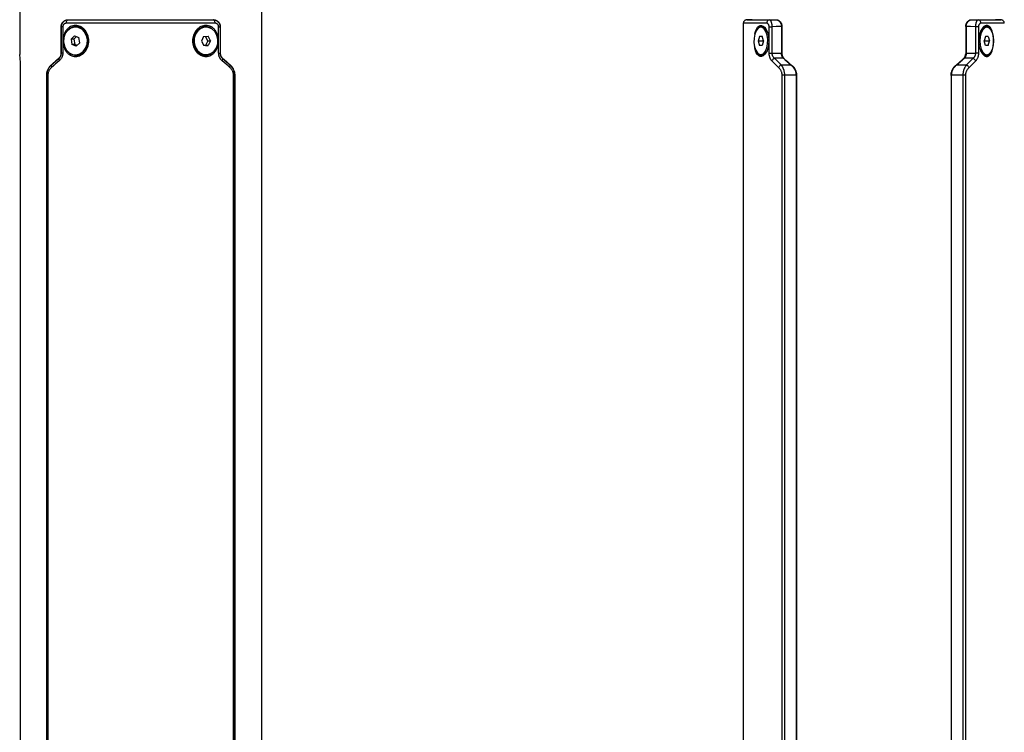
# Model space of a CAD drawing. Header units: millimetres. Extents: x 159 to 695, y 11 to 630.
# Tile 3 of 6: x 159 to 443, y 217 to 423. Entities that reach past the tile are written whole.
import ezdxf

# ---------------------------------------------------------------- set-up
doc = ezdxf.new("R2010")
doc.units = ezdxf.units.MM

msp = doc.modelspace()

# ---------------------------------------------------------------- linework, layer by layer
at = {"color": 7, "linetype": 'Continuous', "lineweight": 25}
for p, q in [((158.56, 434.87), (158.56, 413.27)), ((228.56, 86.87), (228.56, 434.87)), ((367.9, 422.39), (367.9, 99.34)), ((370.43, 423.37), (368.89, 423.34)), ((377.34, 423.37), (377.34, 423.37)), ((433.84, 423.37), (433.97, 423.37)), ((440.85, 423.37), (440.9, 423.37)), ((442.42, 423.34), (440.88, 423.37)), ((170.56, 421.4), (170.56, 413.69)), ((170.56, 413.69), (170.56, 421.37)), ((171.01, 421.35), (170.61, 421.35)), ((170.61, 413.67), (170.61, 421.35)), ((171.01, 421.35), (171.01, 413.67)), ((174.84, 421.22), (174.69, 421.22)), ((177.48, 419.8), (177.33, 419.8)), ((212.44, 421.22), (212.29, 421.22)), ((216.11, 413.67), (216.11, 421.35)), ((216.11, 421.35), (216.51, 421.35)), ((216.51, 421.35), (216.51, 413.67)), ((216.56, 421.4), (216.56, 413.69)), ((216.56, 421.37), (216.56, 413.69)), ((373.22, 421.22), (372.96, 421.22)), ((374.2, 420.7), (373.94, 420.7)), ((374.38, 420.49), (374.2, 420.7)), ((375.38, 413.67), (375.38, 421.35)), ((375.38, 421.35), (376.16, 421.35)), ((376.16, 421.35), (376.16, 413.67)), ((378.94, 421.4), (378.94, 413.69)), ((378.94, 421.37), (378.94, 413.53)), ((379.07, 421.37), (378.94, 421.37)), ((379.07, 421.37), (379.07, 413.46)), ((432.23, 421.37), (432.23, 413.46)), ((432.37, 421.37), (432.23, 421.37)), ((432.37, 421.4), (432.37, 413.69)), ((432.37, 413.53), (432.37, 421.37)), ((435.14, 413.67), (435.14, 421.35)), ((435.93, 421.35), (435.14, 421.35)), ((435.93, 421.35), (435.93, 413.67)), ((438.35, 421.22), (438.09, 421.22)), ((174.45, 418.73), (173.43, 417.74)), ((173.43, 417.74), (173.67, 416.23)), ((174.23, 417.74), (173.43, 417.74)), ((174.92, 415.7), (173.67, 416.23)), ((174.47, 416.23), (173.67, 416.23)), ((175.01, 418.5), (174.23, 417.74)), ((174.23, 417.74), (174.47, 416.23)), ((174.45, 418.73), (175.7, 418.21)), ((175.16, 415.94), (174.47, 416.23)), ((175.94, 416.7), (174.92, 415.7)), ((175.94, 416.7), (175.7, 418.21)), ((211.76, 418.54), (211.1, 417.2)), ((211.1, 417.2), (211.78, 415.88)), ((211.76, 418.54), (213.09, 418.56)), ((213.11, 415.89), (211.78, 415.88)), ((212.31, 415.89), (211.78, 415.89)), ((212.97, 417.23), (212.29, 418.55)), ((212.97, 417.23), (212.31, 415.89)), ((212.31, 415.89), (213.11, 415.89)), ((212.97, 417.23), (213.77, 417.23)), ((213.77, 417.23), (213.09, 418.56)), ((213.77, 417.23), (213.11, 415.89)), ((372.57, 418.54), (372.19, 417.2)), ((372.19, 417.2), (372.58, 415.88)), ((373.58, 417.2), (372.19, 417.2)), ((372.57, 418.54), (373.34, 418.56)), ((373.34, 418.54), (372.57, 418.54)), ((373.35, 415.89), (372.58, 415.88)), ((373.73, 417.23), (373.34, 418.56)), ((373.73, 417.23), (373.35, 415.89)), ((373.66, 417.49), (373.58, 417.2)), ((373.58, 417.2), (373.65, 416.95)), ((436.09, 417.22), (436.35, 417.22)), ((437.96, 418.55), (437.58, 417.22)), ((437.96, 415.89), (437.58, 417.22)), ((437.65, 417.49), (437.73, 417.22)), ((437.65, 416.95), (437.73, 417.22)), ((437.73, 417.22), (439.12, 417.22)), ((438.73, 418.55), (437.96, 418.55)), ((438.73, 418.55), (439.12, 417.22)), ((438.73, 415.89), (439.12, 417.22)), ((171.01, 413.67), (170.61, 413.67)), ((174.69, 413.22), (174.84, 413.22)), ((210.58, 413.73), (210.73, 413.73)), ((212.29, 413.22), (212.44, 413.22)), ((216.11, 413.67), (216.51, 413.67)), ((372.96, 413.22), (373.22, 413.22)), ((375.38, 413.67), (376.16, 413.67)), ((435.93, 413.67), (435.14, 413.67)), ((438.73, 415.89), (437.96, 415.89)), ((438.09, 413.22), (438.35, 413.22)), ((170.21, 412.59), (170.01, 412.34)), ((217.11, 412.34), (216.91, 412.58)), ((158.82, 161.11), (158.82, 409.02)), ((166.36, 407.34), (166.36, 114.4)), ((166.71, 407.31), (166.42, 407.31)), ((166.42, 114.42), (166.42, 407.31)), ((166.71, 407.31), (166.71, 114.42)), ((220.41, 114.42), (220.41, 407.31)), ((220.7, 407.31), (220.41, 407.31)), ((220.7, 407.31), (220.7, 114.42)), ((220.76, 407.34), (220.76, 114.4)), ((379.12, 114.42), (379.12, 407.31)), ((379.8, 407.31), (379.12, 407.31)), ((379.8, 407.31), (379.8, 114.42)), ((383.23, 407.34), (383.23, 114.4)), ((383.3, 407.21), (383.23, 407.21)), ((383.3, 407.21), (383.3, 114.52)), ((428.01, 407.21), (428.01, 114.52)), ((428.08, 407.21), (428.01, 407.21)), ((428.07, 407.34), (428.07, 114.4)), ((431.5, 114.42), (431.5, 407.31)), ((432.19, 407.31), (431.5, 407.31)), ((432.19, 407.31), (432.19, 114.42))]:
    msp.add_line(p, q, dxfattribs=at)
at = {"color": 8, "linetype": 'Continuous', "lineweight": 25}
for p, q in [((209.91, 414.37), (210.13, 414.04)), ((382.07, 409.97), (382.08, 409.97)), ((429.22, 409.97), (429.24, 409.97))]:
    msp.add_line(p, q, dxfattribs=at)
at = {"color": 7, "linetype": 'Continuous', "lineweight": 25, "flags": 128}
for points in [[(172.04, 422.34), (172.05, 422.53), (172.08, 422.71), (172.13, 422.89), (172.2, 423.04), (172.28, 423.16), (172.38, 423.25), (172.49, 423.31), (172.6, 423.34)], [(172.56, 423.37), (172.58, 423.35), (172.6, 423.34)], [(214.53, 423.34), (214.54, 423.35), (214.56, 423.37)], [(215.08, 422.34), (215.07, 422.53), (215.04, 422.71), (214.99, 422.89), (214.92, 423.04), (214.84, 423.16), (214.74, 423.25), (214.63, 423.31), (214.53, 423.34)], [(375.44, 423.34), (376.51, 423.35), (377.34, 423.37)], [(433.97, 423.37), (435.03, 423.35), (435.86, 423.34)], [(170.61, 421.35), (170.58, 421.38), (170.56, 421.4)], [(177.33, 419.8), (176.51, 420.62), (175.51, 421.1), (174.43, 421.21), (173.38, 420.92), (172.45, 420.27), (171.74, 419.33), (171.32, 418.17), (171.23, 416.93), (171.48, 415.71), (172.04, 414.64)], [(172.04, 414.64), (172.86, 413.82), (173.86, 413.33), (174.94, 413.23), (175.99, 413.52), (176.92, 414.16), (177.63, 415.11), (178.05, 416.27), (178.14, 417.51), (177.89, 418.73), (177.33, 419.8)], [(174.84, 413.22), (175.09, 413.23), (176.14, 413.52), (177.07, 414.16), (177.78, 415.11), (178.2, 416.27), (178.29, 417.51), (178.04, 418.73), (177.48, 419.8)], [(212.29, 421.22), (211.89, 421.19), (210.84, 420.86), (209.94, 420.16), (209.27, 419.18), (208.89, 418.01), (208.84, 416.76), (209.14, 415.56), (209.73, 414.51), (210.58, 413.73)], [(214.14, 420.7), (213.12, 421.14), (212.04, 421.19), (210.99, 420.86), (210.09, 420.16), (209.42, 419.18), (209.04, 418.01), (208.99, 416.76), (209.29, 415.56), (209.88, 414.51), (210.73, 413.73)], [(210.73, 413.73), (211.75, 413.3), (212.83, 413.25), (213.88, 413.58), (214.78, 414.27), (215.45, 415.25), (215.83, 416.43), (215.88, 417.68), (215.59, 418.88), (214.99, 419.93), (214.14, 420.7)], [(216.56, 421.4), (216.53, 421.37), (216.51, 421.35)], [(373.94, 420.7), (373.36, 421.14), (372.73, 421.19), (372.13, 420.86), (371.61, 420.16), (371.22, 419.18), (371, 418.01), (370.97, 416.76), (371.14, 415.56), (371.49, 414.51), (371.98, 413.73)], [(371.98, 413.73), (372.57, 413.3), (373.19, 413.25), (373.79, 413.58), (374.31, 414.27), (374.7, 415.25), (374.92, 416.43), (374.95, 417.68), (374.78, 418.88), (374.43, 419.93), (373.94, 420.7)], [(374.2, 420.7), (373.62, 421.14), (373.22, 421.22)], [(378.94, 421.4), (377.39, 421.37), (376.16, 421.35)], [(435.14, 421.35), (433.59, 421.38), (432.37, 421.4)], [(440.35, 417.22), (440.25, 418.46), (439.96, 419.57), (439.52, 420.46), (438.96, 421.02), (438.35, 421.22), (437.73, 421.02), (437.17, 420.46), (436.73, 419.57), (436.44, 418.46), (436.35, 417.22)], [(438.09, 421.22), (437.47, 421.02), (436.93, 420.49)], [(436.35, 417.22), (436.44, 415.98), (436.73, 414.87), (437.17, 413.98), (437.73, 413.42), (438.35, 413.22), (438.96, 413.42), (439.52, 413.98), (439.96, 414.87), (440.25, 415.98), (440.35, 417.22)], [(170.56, 413.69), (170.59, 413.68), (170.61, 413.67)], [(210.58, 413.73), (211.6, 413.3), (212.29, 413.22)], [(216.51, 413.67), (216.54, 413.68), (216.56, 413.69)], [(376.16, 413.67), (377.72, 413.68), (378.94, 413.69)], [(432.37, 413.69), (433.92, 413.68), (435.14, 413.67)], [(436.93, 413.95), (437.47, 413.42), (438.09, 413.22)], [(167.71, 410.3), (167.74, 410.29), (167.76, 410.28)], [(169.93, 412.19), (169.91, 412.2), (169.89, 412.21)], [(217.23, 412.21), (217.21, 412.2), (217.19, 412.19)], [(219.36, 410.28), (219.39, 410.29), (219.41, 410.3)], [(379.53, 412.21), (378.08, 412.2), (376.94, 412.19)], [(378.82, 410.28), (380.43, 410.29), (381.69, 410.3)], [(429.62, 410.3), (431.22, 410.29), (432.48, 410.28)], [(434.37, 412.19), (432.91, 412.2), (431.77, 412.21)], [(166.42, 407.31), (166.39, 407.33), (166.36, 407.34)], [(220.76, 407.34), (220.73, 407.33), (220.7, 407.31)], [(383.23, 407.34), (381.31, 407.33), (379.8, 407.31)], [(431.5, 407.31), (429.58, 407.33), (428.07, 407.34)]]:
    msp.add_lwpolyline(points, dxfattribs=at)
at = {"color": 8, "linetype": 'Continuous', "lineweight": 25, "flags": 128}
msp.add_lwpolyline([(371.23, 419.17), (371.41, 420.04), (371.97, 421.16), (372.34, 421.52), (372.74, 421.7), (373.17, 421.7), (373.61, 421.52), (374.04, 421.17), (374.43, 420.68), (375.04, 419.31), (375.32, 417.65), (375.23, 415.94), (374.78, 414.4), (374.04, 413.27), (373.62, 412.91), (373.18, 412.74), (372.76, 412.74), (372.35, 412.92), (371.98, 413.26), (371.66, 413.76), (371.66, 413.76)], dxfattribs=at)
at = {"color": 7, "linetype": 'Continuous', "lineweight": 25}
for centre, radius, start, end in [((375.57, 422.42), 0.929, 97.5352, 184.8458), ((435.74, 422.42), 0.929, 355.1542, 82.4648), ((174.78, 417.93), 3.29, 34.6524, 88.974), ((373.12, 414.64), 1.42, 274.2019, 327.1773), ((168.29, 409.9), 0.654, 144.3066, 213.4592), ((170.49, 411.85), 0.651, 148.5316, 218.2589), ((216.63, 411.85), 0.651, 321.7411, 31.4684), ((218.83, 409.9), 0.654, 326.5408, 35.6934), ((377.51, 410.84), 1.47, 112.9783, 155.4876), ((379.52, 408.9), 1.54, 116.7395, 155.6669), ((431.79, 408.9), 1.54, 24.3331, 63.2605), ((433.79, 410.84), 1.47, 24.5124, 67.0217)]:
    msp.add_arc(centre, radius, start, end, dxfattribs=at)
for centre, major_axis, ratio, start_param, end_param in [((193.56, 409.02), (34.58, 16.99), 0.402361, 2.193943, 2.198962), ((193.56, 409.02), (34.58, 16.99), 0.402361, 2.128571, 2.174991), ((405.65, 409.02), (34.74, -19.07), 0.313526, 4.047984, 4.149938), ((405.65, 409.02), (34.64, -19.01), 0.313526, 4.050564, 4.149815), ((405.65, 409.02), (34.64, 19.01), 0.313526, 5.274963, 5.374214), ((405.65, 409.02), (34.74, 19.07), 0.313526, 5.27484, 5.376794)]:
    msp.add_ellipse(centre, major_axis=major_axis, ratio=ratio, start_param=start_param, end_param=end_param, dxfattribs=at)
for points, knots in [([(170.56, 421.4), (170.56, 421.43), (170.56, 421.51), (170.57, 421.62), (170.59, 421.73), (170.62, 421.87), (170.67, 422.05), (170.78, 422.31), (170.96, 422.6), (171.22, 422.88), (171.53, 423.1), (171.82, 423.24), (172.09, 423.32), (172.32, 423.36), (172.48, 423.37), (172.56, 423.37)], [0, 0, 0, 0, 0.031062, 0.062187, 0.093545, 0.125303, 0.186908, 0.250563, 0.375418, 0.50046, 0.622964, 0.749868, 0.833052, 0.916183, 1, 1, 1, 1]), ([(170.61, 421.35), (170.61, 421.39), (170.61, 421.48), (170.63, 421.62), (170.65, 421.75), (170.68, 421.89), (170.73, 422.03), (170.78, 422.16), (170.85, 422.29), (170.92, 422.42), (171.01, 422.55), (171.11, 422.67), (171.26, 422.82), (171.5, 423.02), (171.84, 423.2), (172.17, 423.3), (172.43, 423.33), (172.55, 423.34), (172.6, 423.34)], [0, 0, 0, 0, 0.040777, 0.08267, 0.125656, 0.169698, 0.214744, 0.260728, 0.307573, 0.35519, 0.403481, 0.452341, 0.501661, 0.613543, 0.750995, 0.875372, 0.957183, 1, 1, 1, 1]), ([(172.04, 422.34), (172.01, 422.34), (171.95, 422.33), (171.86, 422.32), (171.77, 422.3), (171.65, 422.27), (171.51, 422.2), (171.35, 422.09), (171.21, 421.95), (171.11, 421.79), (171.05, 421.64), (171.02, 421.5), (171.01, 421.4), (171.01, 421.35)], [0, 0, 0, 0, 0.062941, 0.125307, 0.187405, 0.249548, 0.376379, 0.499131, 0.627339, 0.748911, 0.834723, 0.917468, 1, 1, 1, 1]), ([(173.59, 412.91), (173.36, 413), (172.91, 413.24), (172.32, 413.75), (171.83, 414.38), (171.45, 415.11), (171.19, 415.92), (171.07, 416.78), (171.06, 417.65), (171.19, 418.51), (171.45, 419.31), (171.83, 420.05), (172.31, 420.69), (172.9, 421.19), (173.57, 421.55), (174.3, 421.72), (175.06, 421.73), (175.8, 421.55), (176.51, 421.2), (177.15, 420.7), (177.69, 420.06), (178.12, 419.32), (178.41, 418.51), (178.55, 417.65), (178.56, 416.78), (178.41, 415.93), (178.12, 415.12), (177.69, 414.38), (177.16, 413.75), (176.52, 413.24), (175.82, 412.89), (175.07, 412.71), (174.31, 412.7), (173.82, 412.83), (173.59, 412.91)], [0, 0, 0, 0, 0.031064, 0.062693, 0.09397, 0.125122, 0.156098, 0.18757, 0.219, 0.249998, 0.281074, 0.312383, 0.343901, 0.374827, 0.405901, 0.43732, 0.468823, 0.499876, 0.530872, 0.562426, 0.593831, 0.625137, 0.656271, 0.687767, 0.719109, 0.750147, 0.781238, 0.812645, 0.844153, 0.874976, 0.90595, 0.937283, 0.968868, 1, 1, 1, 1]), ([(171.89, 423.25), (171.99, 423.28), (172.17, 423.34), (172.4, 423.37), (172.52, 423.37), (172.56, 423.37)], [0, 0, 0, 0, 0.474327, 0.810725, 1, 1, 1, 1]), ([(215.08, 422.34), (214.91, 422.34), (214.58, 422.34), (214.07, 422.34), (213.55, 422.34), (213.03, 422.34), (212.51, 422.34), (211.98, 422.34), (211.44, 422.34), (210.9, 422.34), (210.36, 422.34), (209.81, 422.34), (209.25, 422.34), (208.7, 422.34), (208.13, 422.34), (207.57, 422.34), (207, 422.34), (206.43, 422.34), (205.85, 422.34), (205.27, 422.34), (204.69, 422.34), (204.11, 422.34), (203.52, 422.34), (202.93, 422.34), (202.33, 422.34), (201.74, 422.34), (201.14, 422.34), (200.54, 422.34), (199.94, 422.34), (199.34, 422.34), (198.73, 422.34), (198.13, 422.34), (197.52, 422.34), (196.91, 422.34), (196.31, 422.34), (195.7, 422.34), (195.09, 422.34), (194.48, 422.34), (193.87, 422.34), (193.25, 422.34), (192.64, 422.34), (192.03, 422.34), (191.42, 422.34), (190.81, 422.34), (190.21, 422.34), (189.6, 422.34), (188.99, 422.34), (188.39, 422.34), (187.78, 422.34), (187.18, 422.34), (186.58, 422.34), (185.98, 422.34), (185.38, 422.34), (184.79, 422.34), (184.19, 422.34), (183.6, 422.34), (183.01, 422.34), (182.43, 422.34), (181.85, 422.34), (181.27, 422.34), (180.69, 422.34), (180.12, 422.34), (179.55, 422.34), (178.99, 422.34), (178.42, 422.34), (177.87, 422.34), (177.31, 422.34), (176.76, 422.34), (176.22, 422.34), (175.68, 422.34), (175.14, 422.34), (174.61, 422.34), (174.09, 422.34), (173.57, 422.34), (173.05, 422.34), (172.54, 422.34), (172.21, 422.34), (172.04, 422.34)], [0, 0, 0, 0, 0.013333, 0.026667, 0.04, 0.053333, 0.066667, 0.08, 0.093333, 0.106667, 0.12, 0.133333, 0.146667, 0.16, 0.173333, 0.186667, 0.2, 0.213333, 0.226667, 0.24, 0.253333, 0.266667, 0.28, 0.293333, 0.306667, 0.32, 0.333333, 0.346667, 0.36, 0.373333, 0.386667, 0.4, 0.413333, 0.426667, 0.44, 0.453333, 0.466667, 0.48, 0.493333, 0.506667, 0.52, 0.533333, 0.546667, 0.56, 0.573333, 0.586667, 0.6, 0.613333, 0.626667, 0.64, 0.653333, 0.666667, 0.68, 0.693333, 0.706667, 0.72, 0.733333, 0.746667, 0.76, 0.773333, 0.786667, 0.8, 0.813333, 0.826667, 0.84, 0.853333, 0.866667, 0.88, 0.893333, 0.906667, 0.92, 0.933333, 0.946667, 0.96, 0.973333, 0.986667, 1, 1, 1, 1]), ([(172.56, 423.37), (175.57, 423.37), (178.94, 423.37), (186.06, 423.37), (189.81, 423.37), (197.31, 423.37), (201.06, 423.37), (208.18, 423.37), (211.55, 423.37), (214.56, 423.37)], [0, 0, 0, 0, 0.25, 0.25, 0.5, 0.5, 0.75, 0.75, 1, 1, 1, 1]), ([(172.6, 423.34), (172.76, 423.34), (173.1, 423.34), (173.62, 423.34), (174.15, 423.34), (174.69, 423.34), (175.24, 423.34), (175.8, 423.34), (176.38, 423.34), (176.97, 423.34), (177.57, 423.34), (178.18, 423.34), (178.81, 423.34), (179.45, 423.34), (180.1, 423.34), (180.76, 423.34), (181.43, 423.34), (182.11, 423.34), (182.81, 423.34), (183.51, 423.34), (184.23, 423.34), (184.96, 423.34), (185.69, 423.34), (186.44, 423.34), (187.2, 423.34), (187.97, 423.34), (188.75, 423.34), (189.53, 423.34), (190.33, 423.34), (191.13, 423.34), (191.95, 423.34), (192.77, 423.34), (193.84, 423.34), (195.17, 423.34), (196.74, 423.34), (198.27, 423.34), (199.77, 423.34), (201.23, 423.34), (202.65, 423.34), (204.03, 423.34), (205.38, 423.34), (206.68, 423.34), (207.93, 423.34), (209.14, 423.34), (210.31, 423.34), (211.43, 423.34), (212.5, 423.34), (213.54, 423.34), (214.2, 423.34), (214.53, 423.34)], [0, 0, 0, 0, 0.0136885, 0.0275453, 0.04157, 0.0557623, 0.0701219, 0.0846484, 0.0993413, 0.1142003, 0.129225, 0.144415, 0.1597698, 0.175289, 0.1909724, 0.2068195, 0.22283, 0.2390029, 0.2553375, 0.2718334, 0.28849, 0.3053068, 0.3222832, 0.3394185, 0.3567122, 0.3741633, 0.3917713, 0.4095354, 0.4274548, 0.4455289, 0.463757, 0.4821384, 0.5006727, 0.5363602, 0.571472, 0.6060033, 0.639949, 0.6733039, 0.7060628, 0.7382211, 0.7697751, 0.8007206, 0.8310524, 0.8607678, 0.8898641, 0.9183383, 0.9461874, 0.9734088, 1, 1, 1, 1]), ([(209.98, 413.76), (209.79, 413.95), (209.43, 414.38), (209.01, 415.12), (208.71, 415.93), (208.56, 416.78), (208.56, 417.65), (208.72, 418.51), (209, 419.32), (209.42, 420.05), (209.96, 420.69), (210.6, 421.19), (211.3, 421.55), (212.05, 421.73), (212.8, 421.73), (213.53, 421.55), (214.21, 421.2), (214.8, 420.7), (215.29, 420.07), (215.67, 419.33), (215.93, 418.51), (216.06, 417.66), (216.06, 416.79), (215.93, 415.93), (215.67, 415.12), (215.3, 414.38), (214.81, 413.75), (214.21, 413.25), (213.54, 412.89), (212.82, 412.71), (212.07, 412.7), (211.32, 412.89), (210.61, 413.24), (210.18, 413.57), (209.98, 413.76)], [0, 0, 0, 0, 0.031129, 0.062684, 0.093972, 0.125104, 0.156158, 0.187596, 0.21903, 0.249932, 0.280977, 0.312317, 0.343861, 0.374695, 0.405596, 0.43713, 0.468623, 0.499813, 0.53086, 0.562342, 0.593753, 0.625017, 0.65622, 0.687586, 0.718963, 0.75003, 0.781225, 0.812624, 0.844074, 0.874892, 0.905764, 0.937206, 0.968719, 1, 1, 1, 1]), ([(214.53, 423.34), (214.57, 423.34), (214.69, 423.33), (214.95, 423.3), (215.28, 423.2), (215.62, 423.02), (215.9, 422.8), (216.1, 422.57), (216.25, 422.34), (216.37, 422.1), (216.45, 421.85), (216.5, 421.6), (216.51, 421.43), (216.51, 421.35)], [0, 0, 0, 0, 0.042481, 0.12454, 0.249819, 0.387546, 0.499461, 0.589352, 0.677386, 0.762934, 0.845461, 0.924567, 1, 1, 1, 1]), ([(214.56, 423.37), (214.61, 423.37), (214.7, 423.37), (214.84, 423.35), (214.98, 423.33), (215.12, 423.29), (215.33, 423.22), (215.59, 423.1), (215.89, 422.88), (216.16, 422.6), (216.34, 422.31), (216.45, 422.05), (216.51, 421.84), (216.55, 421.62), (216.56, 421.47), (216.56, 421.4)], [0, 0, 0, 0, 0.050269, 0.100222, 0.150017, 0.199811, 0.249762, 0.376158, 0.498768, 0.623085, 0.748437, 0.811741, 0.873986, 0.937179, 1, 1, 1, 1]), ([(216.11, 421.35), (216.11, 421.38), (216.11, 421.44), (216.09, 421.52), (216.08, 421.61), (216.05, 421.69), (216, 421.81), (215.91, 421.95), (215.77, 422.09), (215.61, 422.2), (215.44, 422.28), (215.26, 422.33), (215.14, 422.33), (215.08, 422.34)], [0, 0, 0, 0, 0.049489, 0.098627, 0.148038, 0.198333, 0.250094, 0.37184, 0.500124, 0.622877, 0.749972, 0.8744, 1, 1, 1, 1]), ([(368.89, 423.34), (368.76, 423.33), (368.57, 423.3), (368.34, 423.18), (368.19, 423.05), (368.06, 422.89), (367.94, 422.66), (367.92, 422.47), (367.9, 422.34)], [0, 0, 0, 0, 0.239697, 0.368515, 0.5, 0.631485, 0.760303, 1, 1, 1, 1]), ([(370.4, 423.37), (370.4, 423.37), (371.01, 423.37), (373.36, 423.37), (375.11, 423.37), (377.34, 423.37)], [0, 0, 0, 0, 0.5, 0.5, 1, 1, 1, 1]), ([(375.38, 421.35), (375.38, 421.38), (375.38, 421.44), (375.37, 421.52), (375.35, 421.61), (375.33, 421.69), (375.29, 421.81), (375.23, 421.95), (375.13, 422.09), (375.01, 422.2), (374.89, 422.28), (374.77, 422.33), (374.68, 422.33), (374.64, 422.34)], [0, 0, 0, 0, 0.049489, 0.098627, 0.148038, 0.198333, 0.250094, 0.37184, 0.500124, 0.622877, 0.749972, 0.8744, 1, 1, 1, 1]), ([(375.44, 423.34), (375.46, 423.34), (375.5, 423.33), (375.59, 423.3), (375.71, 423.2), (375.83, 423.02), (375.93, 422.8), (376, 422.57), (376.06, 422.34), (376.1, 422.1), (376.14, 421.85), (376.16, 421.6), (376.16, 421.43), (376.16, 421.35)], [0, 0, 0, 0, 0.042481, 0.12454, 0.249819, 0.387546, 0.499461, 0.589352, 0.677386, 0.762934, 0.845461, 0.924567, 1, 1, 1, 1]), ([(377.34, 423.37), (377.37, 423.37), (377.46, 423.37), (377.6, 423.34), (377.75, 423.3), (377.93, 423.22), (378.15, 423.09), (378.4, 422.86), (378.61, 422.58), (378.76, 422.28), (378.85, 422.02), (378.9, 421.81), (378.93, 421.59), (378.94, 421.44), (378.94, 421.37)], [0, 0, 0, 0, 0.0447514, 0.1247643, 0.1947751, 0.2497017, 0.3856455, 0.4987811, 0.6311413, 0.7485027, 0.8142169, 0.8777249, 0.9394862, 1, 1, 1, 1]), ([(377.34, 423.37), (377.38, 423.37), (377.45, 423.37), (377.55, 423.35), (377.66, 423.33), (377.77, 423.29), (377.93, 423.22), (378.14, 423.1), (378.38, 422.88), (378.6, 422.6), (378.75, 422.31), (378.85, 422.05), (378.9, 421.84), (378.93, 421.62), (378.94, 421.47), (378.94, 421.4)], [0, 0, 0, 0, 0.050269, 0.100222, 0.150017, 0.199811, 0.249762, 0.376158, 0.498768, 0.623085, 0.748437, 0.811741, 0.873986, 0.937179, 1, 1, 1, 1]), ([(377.47, 423.37), (377.5, 423.37), (377.57, 423.37), (377.68, 423.35), (377.79, 423.33), (377.9, 423.29), (378.06, 423.22), (378.27, 423.09), (378.51, 422.87), (378.73, 422.59), (378.89, 422.29), (378.98, 422.03), (379.03, 421.82), (379.07, 421.6), (379.07, 421.44), (379.07, 421.37)], [0, 0, 0, 0, 0.050173, 0.100068, 0.149849, 0.199682, 0.249731, 0.376, 0.498808, 0.623233, 0.748509, 0.811803, 0.874029, 0.937229, 1, 1, 1, 1]), ([(432.23, 421.37), (432.23, 421.41), (432.24, 421.48), (432.24, 421.59), (432.26, 421.7), (432.28, 421.85), (432.33, 422.02), (432.42, 422.28), (432.57, 422.58), (432.79, 422.87), (433.04, 423.09), (433.27, 423.23), (433.48, 423.32), (433.66, 423.36), (433.78, 423.37), (433.84, 423.37)], [0, 0, 0, 0, 0.0310284, 0.0621419, 0.093508, 0.1252901, 0.1869056, 0.2505321, 0.3719583, 0.5004635, 0.6231052, 0.749866, 0.83318, 0.9163002, 1, 1, 1, 1]), ([(432.37, 421.37), (432.37, 421.41), (432.37, 421.49), (432.38, 421.62), (432.39, 421.74), (432.42, 421.86), (432.45, 421.98), (432.48, 422.1), (432.56, 422.3), (432.7, 422.58), (432.91, 422.86), (433.16, 423.09), (433.37, 423.22), (433.56, 423.3), (433.7, 423.34), (433.84, 423.37), (433.93, 423.37), (433.97, 423.37)], [0, 0, 0, 0, 0.034286, 0.068922, 0.104003, 0.139622, 0.175868, 0.212823, 0.250569, 0.367887, 0.500468, 0.613742, 0.749847, 0.804615, 0.874783, 0.954914, 1, 1, 1, 1]), ([(432.37, 421.4), (432.37, 421.43), (432.37, 421.51), (432.38, 421.62), (432.39, 421.73), (432.41, 421.87), (432.46, 422.05), (432.55, 422.31), (432.7, 422.6), (432.92, 422.88), (433.17, 423.1), (433.4, 423.24), (433.61, 423.32), (433.79, 423.36), (433.91, 423.37), (433.97, 423.37)], [0, 0, 0, 0, 0.031062, 0.062187, 0.093545, 0.125303, 0.186908, 0.250563, 0.375418, 0.50046, 0.622964, 0.749868, 0.833052, 0.916183, 1, 1, 1, 1]), ([(433.97, 423.37), (436.2, 423.37), (437.95, 423.37), (440.3, 423.37), (440.9, 423.37), (440.9, 423.37)], [0, 0, 0, 0, 0.5, 0.5, 1, 1, 1, 1]), ([(435.14, 421.35), (435.15, 421.39), (435.15, 421.48), (435.15, 421.62), (435.16, 421.75), (435.18, 421.89), (435.2, 422.03), (435.22, 422.16), (435.24, 422.29), (435.27, 422.42), (435.3, 422.55), (435.34, 422.67), (435.39, 422.82), (435.48, 423.02), (435.6, 423.2), (435.72, 423.3), (435.8, 423.33), (435.85, 423.34), (435.86, 423.34)], [0, 0, 0, 0, 0.0407773, 0.0826703, 0.1256564, 0.1696981, 0.2147437, 0.2607278, 0.3075727, 0.3551897, 0.4034807, 0.4523409, 0.501661, 0.613543, 0.7509952, 0.8753721, 0.957183, 1, 1, 1, 1]), ([(436.67, 422.34), (436.65, 422.34), (436.6, 422.33), (436.54, 422.32), (436.48, 422.3), (436.39, 422.27), (436.29, 422.2), (436.18, 422.09), (436.08, 421.95), (436.01, 421.79), (435.96, 421.64), (435.93, 421.5), (435.93, 421.4), (435.93, 421.35)], [0, 0, 0, 0, 0.062941, 0.125307, 0.187405, 0.249548, 0.376379, 0.499131, 0.627339, 0.748911, 0.834723, 0.917468, 1, 1, 1, 1]), ([(437.69, 412.91), (437.55, 413), (437.26, 413.24), (436.86, 413.75), (436.52, 414.38), (436.25, 415.11), (436.06, 415.92), (435.97, 416.78), (435.97, 417.65), (436.06, 418.51), (436.25, 419.31), (436.52, 420.05), (436.86, 420.69), (437.25, 421.19), (437.68, 421.55), (438.12, 421.72), (438.56, 421.73), (438.97, 421.55), (439.34, 421.2), (439.65, 420.7), (439.91, 420.06), (440.1, 419.32), (440.23, 418.51), (440.29, 417.65), (440.29, 416.78), (440.23, 415.93), (440.1, 415.12), (439.91, 414.38), (439.65, 413.75), (439.34, 413.24), (438.98, 412.89), (438.57, 412.71), (438.13, 412.7), (437.83, 412.83), (437.69, 412.91)], [0, 0, 0, 0, 0.0310639, 0.0626931, 0.0939699, 0.1251224, 0.1560977, 0.1875702, 0.2190004, 0.2499983, 0.2810739, 0.3123825, 0.3439013, 0.3748266, 0.4059011, 0.4373204, 0.4688231, 0.4998765, 0.5308718, 0.5624255, 0.5938307, 0.6251372, 0.656271, 0.6877673, 0.7191091, 0.7501466, 0.7812377, 0.8126451, 0.8441525, 0.8749764, 0.9059495, 0.9372831, 0.968868, 1, 1, 1, 1]), ([(443.4, 422.34), (443.39, 422.47), (443.37, 422.66), (443.25, 422.89), (443.12, 423.05), (442.96, 423.18), (442.74, 423.3), (442.55, 423.33), (442.42, 423.34)], [0, 0, 0, 0, 0.239697, 0.368515, 0.5, 0.631485, 0.760303, 1, 1, 1, 1]), ([(374.62, 420.03), (374.56, 420.17), (374.48, 420.36), (374.37, 420.48), (374.33, 420.52)], [0, 0, 0, 0, 0.696828, 1, 1, 1, 1]), ([(436.96, 420.5), (436.92, 420.46), (436.78, 420.28), (436.67, 420.03), (436.58, 419.84)], [0, 0, 0, 0, 0.224002, 1, 1, 1, 1]), ([(158.82, 409.02), (158.81, 409.57), (158.8, 410.69), (158.69, 412.11), (158.59, 413), (158.55, 413.38), (158.56, 413.27), (158.56, 413.27)], [0, 0, 0, 0, 0.249821, 0.499791, 0.749793, 0.999761, 1, 1, 1, 1]), ([(169.89, 412.21), (169.92, 412.24), (169.98, 412.3), (170.07, 412.39), (170.17, 412.51), (170.27, 412.65), (170.37, 412.84), (170.45, 413.04), (170.51, 413.25), (170.55, 413.47), (170.56, 413.62), (170.56, 413.69)], [0, 0, 0, 0, 0.084836, 0.168082, 0.250084, 0.376774, 0.499794, 0.62674, 0.749787, 0.875656, 1, 1, 1, 1]), ([(169.93, 412.19), (169.97, 412.22), (170.03, 412.28), (170.12, 412.37), (170.2, 412.47), (170.28, 412.58), (170.34, 412.68), (170.42, 412.82), (170.49, 413), (170.56, 413.22), (170.6, 413.44), (170.61, 413.6), (170.61, 413.67)], [0, 0, 0, 0, 0.093194, 0.182394, 0.267601, 0.348833, 0.426131, 0.49956, 0.632319, 0.75929, 0.881461, 1, 1, 1, 1]), ([(171.01, 413.67), (171.01, 413.62), (171.01, 413.52), (171, 413.38), (170.98, 413.23), (170.95, 413.09), (170.92, 412.95), (170.88, 412.8), (170.83, 412.67), (170.78, 412.53), (170.69, 412.35), (170.57, 412.13), (170.4, 411.88), (170.2, 411.65), (170.05, 411.52), (169.98, 411.45)], [0, 0, 0, 0, 0.055216, 0.110032, 0.164666, 0.219339, 0.27427, 0.329676, 0.385769, 0.442752, 0.50082, 0.621169, 0.743494, 0.869307, 1, 1, 1, 1]), ([(217.14, 411.45), (217.1, 411.49), (217.01, 411.56), (216.89, 411.69), (216.78, 411.82), (216.67, 411.95), (216.57, 412.09), (216.49, 412.24), (216.39, 412.42), (216.3, 412.64), (216.21, 412.89), (216.15, 413.14), (216.12, 413.41), (216.11, 413.58), (216.11, 413.67)], [0, 0, 0, 0, 0.075466, 0.149173, 0.221365, 0.292301, 0.362256, 0.431514, 0.500368, 0.603763, 0.704203, 0.802881, 0.901054, 1, 1, 1, 1]), ([(216.51, 413.67), (216.51, 413.63), (216.51, 413.56), (216.52, 413.45), (216.54, 413.33), (216.56, 413.22), (216.59, 413.11), (216.63, 413), (216.67, 412.9), (216.74, 412.75), (216.84, 412.57), (217, 412.36), (217.12, 412.25), (217.19, 412.19)], [0, 0, 0, 0, 0.058924, 0.118582, 0.179139, 0.240744, 0.303538, 0.367648, 0.433192, 0.500281, 0.651128, 0.81762, 1, 1, 1, 1]), ([(216.56, 413.69), (216.56, 413.66), (216.56, 413.58), (216.57, 413.47), (216.59, 413.36), (216.62, 413.21), (216.67, 413.04), (216.75, 412.84), (216.85, 412.65), (216.97, 412.49), (217.09, 412.34), (217.19, 412.25), (217.23, 412.21)], [0, 0, 0, 0, 0.062089, 0.124257, 0.186852, 0.250217, 0.373329, 0.500345, 0.623308, 0.750074, 0.873451, 1, 1, 1, 1]), ([(376.18, 411.45), (376.14, 411.49), (376.07, 411.56), (375.98, 411.69), (375.89, 411.82), (375.81, 411.95), (375.73, 412.09), (375.66, 412.24), (375.59, 412.42), (375.52, 412.64), (375.46, 412.89), (375.41, 413.14), (375.38, 413.41), (375.38, 413.58), (375.38, 413.67)], [0, 0, 0, 0, 0.075466, 0.149173, 0.221365, 0.292301, 0.362256, 0.431514, 0.500368, 0.603763, 0.704203, 0.802881, 0.901054, 1, 1, 1, 1]), ([(376.16, 413.67), (376.16, 413.63), (376.16, 413.56), (376.18, 413.45), (376.19, 413.33), (376.22, 413.22), (376.25, 413.11), (376.29, 413), (376.34, 412.9), (376.42, 412.75), (376.54, 412.57), (376.72, 412.36), (376.86, 412.25), (376.94, 412.19)], [0, 0, 0, 0, 0.058924, 0.118582, 0.179139, 0.240744, 0.303538, 0.367648, 0.433192, 0.500281, 0.651128, 0.81762, 1, 1, 1, 1]), ([(378.94, 413.69), (378.94, 413.66), (378.94, 413.58), (378.95, 413.47), (378.96, 413.36), (378.99, 413.21), (379.03, 413.04), (379.11, 412.84), (379.19, 412.65), (379.3, 412.49), (379.41, 412.34), (379.49, 412.25), (379.53, 412.21)], [0, 0, 0, 0, 0.062089, 0.124257, 0.186852, 0.250217, 0.373329, 0.500345, 0.623308, 0.750074, 0.873451, 1, 1, 1, 1]), ([(379.53, 412.2), (379.5, 412.23), (379.45, 412.28), (379.38, 412.36), (379.29, 412.46), (379.21, 412.6), (379.12, 412.76), (379.05, 412.93), (379, 413.1), (378.96, 413.26), (378.94, 413.39), (378.94, 413.48), (378.94, 413.53)], [0, 0, 0, 0, 0.083629, 0.166719, 0.249596, 0.375859, 0.499008, 0.627198, 0.7495, 0.83687, 0.919955, 1, 1, 1, 1]), ([(379.07, 413.46), (379.07, 413.43), (379.07, 413.36), (379.09, 413.26), (379.1, 413.16), (379.13, 413.03), (379.18, 412.87), (379.25, 412.69), (379.34, 412.53), (379.44, 412.38), (379.55, 412.25), (379.62, 412.17), (379.66, 412.14)], [0, 0, 0, 0, 0.059797, 0.121147, 0.184602, 0.250665, 0.37281, 0.500983, 0.624092, 0.750401, 0.874746, 1, 1, 1, 1]), ([(431.64, 412.14), (431.67, 412.16), (431.72, 412.21), (431.8, 412.29), (431.88, 412.4), (431.97, 412.53), (432.05, 412.69), (432.13, 412.87), (432.18, 413.04), (432.21, 413.19), (432.23, 413.33), (432.23, 413.42), (432.23, 413.46)], [0, 0, 0, 0, 0.08364, 0.166729, 0.249591, 0.375859, 0.498995, 0.627211, 0.7495, 0.836897, 0.91998, 1, 1, 1, 1]), ([(431.77, 412.21), (431.8, 412.24), (431.86, 412.3), (431.94, 412.39), (432.02, 412.51), (432.11, 412.65), (432.2, 412.84), (432.27, 413.04), (432.33, 413.25), (432.36, 413.47), (432.36, 413.62), (432.37, 413.69)], [0, 0, 0, 0, 0.0848364, 0.1680825, 0.2500841, 0.3767738, 0.4997941, 0.6267398, 0.7497868, 0.8756556, 1, 1, 1, 1]), ([(432.37, 413.53), (432.37, 413.49), (432.36, 413.43), (432.35, 413.33), (432.34, 413.22), (432.31, 413.09), (432.26, 412.93), (432.19, 412.76), (432.1, 412.6), (432, 412.45), (431.9, 412.31), (431.82, 412.24), (431.78, 412.2)], [0, 0, 0, 0, 0.0598182, 0.1211764, 0.1846257, 0.250665, 0.372827, 0.5009782, 0.6240989, 0.7503989, 0.8747608, 1, 1, 1, 1]), ([(434.37, 412.19), (434.41, 412.22), (434.48, 412.28), (434.59, 412.37), (434.68, 412.47), (434.77, 412.58), (434.85, 412.68), (434.93, 412.82), (435.02, 413), (435.09, 413.22), (435.14, 413.44), (435.14, 413.6), (435.14, 413.67)], [0, 0, 0, 0, 0.093194, 0.182394, 0.267601, 0.348833, 0.426131, 0.49956, 0.632319, 0.75929, 0.881461, 1, 1, 1, 1]), ([(435.93, 413.67), (435.93, 413.62), (435.93, 413.52), (435.92, 413.38), (435.91, 413.23), (435.89, 413.09), (435.86, 412.95), (435.83, 412.8), (435.79, 412.67), (435.75, 412.53), (435.69, 412.35), (435.6, 412.13), (435.46, 411.88), (435.31, 411.65), (435.19, 411.52), (435.13, 411.45)], [0, 0, 0, 0, 0.055216, 0.110032, 0.164666, 0.219339, 0.27427, 0.329676, 0.385769, 0.442752, 0.50082, 0.621169, 0.743494, 0.869307, 1, 1, 1, 1]), ([(436.8, 414.22), (436.82, 414.16), (436.87, 414.03), (436.94, 413.95), (436.98, 413.91)], [0, 0, 0, 0, 0.481559, 1, 1, 1, 1]), ([(166.36, 407.34), (166.36, 407.39), (166.36, 407.49), (166.37, 407.65), (166.39, 407.8), (166.41, 407.95), (166.44, 408.11), (166.49, 408.35), (166.59, 408.69), (166.76, 409.07), (166.95, 409.42), (167.17, 409.74), (167.43, 410.04), (167.61, 410.21), (167.71, 410.3)], [0, 0, 0, 0, 0.0408144, 0.0817494, 0.1229636, 0.1646125, 0.2068468, 0.249811, 0.3726383, 0.5003397, 0.6178137, 0.7394633, 0.8665029, 1, 1, 1, 1]), ([(166.42, 407.31), (166.42, 407.37), (166.42, 407.48), (166.43, 407.64), (166.45, 407.81), (166.48, 407.98), (166.51, 408.15), (166.55, 408.32), (166.6, 408.49), (166.65, 408.65), (166.72, 408.82), (166.81, 409.02), (166.93, 409.26), (167.09, 409.52), (167.28, 409.79), (167.51, 410.04), (167.67, 410.2), (167.76, 410.28)], [0, 0, 0, 0, 0.046531, 0.093733, 0.141629, 0.190238, 0.239573, 0.289643, 0.340455, 0.39201, 0.444305, 0.497337, 0.586531, 0.681597, 0.782371, 0.888609, 1, 1, 1, 1]), ([(219.36, 410.28), (219.41, 410.23), (219.5, 410.15), (219.64, 410.01), (219.76, 409.87), (219.88, 409.72), (219.99, 409.58), (220.09, 409.43), (220.18, 409.28), (220.26, 409.13), (220.36, 408.93), (220.47, 408.66), (220.57, 408.32), (220.65, 407.98), (220.69, 407.65), (220.7, 407.42), (220.7, 407.31)], [0, 0, 0, 0, 0.062503, 0.123467, 0.182831, 0.240541, 0.296548, 0.35081, 0.403293, 0.453969, 0.502821, 0.608109, 0.710439, 0.809813, 0.90629, 1, 1, 1, 1]), ([(219.41, 410.3), (219.46, 410.26), (219.56, 410.17), (219.69, 410.03), (219.82, 409.88), (219.95, 409.73), (220.06, 409.58), (220.16, 409.42), (220.26, 409.25), (220.39, 409.01), (220.53, 408.69), (220.64, 408.31), (220.71, 407.96), (220.75, 407.65), (220.76, 407.44), (220.76, 407.34)], [0, 0, 0, 0, 0.067528, 0.133329, 0.197523, 0.260238, 0.321612, 0.38179, 0.440929, 0.499193, 0.626535, 0.749631, 0.835226, 0.918271, 1, 1, 1, 1]), ([(378.82, 410.28), (378.86, 410.23), (378.92, 410.15), (379.02, 410.01), (379.11, 409.87), (379.19, 409.72), (379.27, 409.58), (379.34, 409.43), (379.41, 409.28), (379.47, 409.13), (379.54, 408.93), (379.62, 408.66), (379.7, 408.32), (379.76, 407.98), (379.8, 407.65), (379.8, 407.42), (379.8, 407.31)], [0, 0, 0, 0, 0.062503, 0.123467, 0.182831, 0.240541, 0.296548, 0.35081, 0.403293, 0.453969, 0.502821, 0.608109, 0.710439, 0.809813, 0.90629, 1, 1, 1, 1]), ([(431.5, 407.31), (431.5, 407.37), (431.5, 407.48), (431.51, 407.64), (431.53, 407.81), (431.55, 407.98), (431.57, 408.15), (431.6, 408.32), (431.64, 408.49), (431.68, 408.65), (431.73, 408.82), (431.8, 409.02), (431.89, 409.26), (432.01, 409.52), (432.15, 409.79), (432.31, 410.04), (432.42, 410.2), (432.48, 410.28)], [0, 0, 0, 0, 0.046531, 0.093733, 0.141629, 0.190238, 0.239573, 0.289643, 0.340455, 0.39201, 0.444305, 0.497337, 0.586531, 0.681597, 0.782371, 0.888609, 1, 1, 1, 1]), ([(167.74, 409.53), (167.71, 409.5), (167.64, 409.44), (167.53, 409.34), (167.44, 409.23), (167.31, 409.08), (167.17, 408.88), (167.01, 408.61), (166.88, 408.31), (166.79, 408.03), (166.74, 407.77), (166.71, 407.54), (166.71, 407.39), (166.71, 407.31)], [0, 0, 0, 0, 0.063915, 0.126731, 0.188566, 0.249546, 0.376807, 0.498647, 0.626484, 0.749176, 0.833839, 0.917099, 1, 1, 1, 1]), ([(220.41, 407.31), (220.41, 407.36), (220.41, 407.45), (220.4, 407.59), (220.38, 407.72), (220.36, 407.86), (220.32, 408.06), (220.24, 408.31), (220.11, 408.61), (219.96, 408.88), (219.78, 409.12), (219.59, 409.34), (219.45, 409.47), (219.38, 409.53)], [0, 0, 0, 0, 0.049492, 0.099057, 0.148922, 0.199311, 0.250439, 0.372925, 0.501045, 0.623029, 0.750381, 0.873207, 1, 1, 1, 1]), ([(379.12, 407.31), (379.12, 407.36), (379.12, 407.45), (379.11, 407.59), (379.09, 407.72), (379.07, 407.86), (379.02, 408.06), (378.95, 408.31), (378.82, 408.61), (378.67, 408.88), (378.5, 409.12), (378.31, 409.34), (378.18, 409.47), (378.11, 409.53)], [0, 0, 0, 0, 0.049492, 0.099057, 0.148922, 0.199311, 0.250439, 0.372925, 0.501045, 0.623029, 0.750381, 0.873207, 1, 1, 1, 1]), ([(381.88, 410.08), (382.19, 409.78), (382.69, 409.29), (383.15, 408.28), (383.2, 407.65), (383.23, 407.34)], [0, 0, 0, 0, 0.448337, 0.724521, 1, 1, 1, 1]), ([(383.23, 407.21), (383.23, 407.27), (383.23, 407.38), (383.22, 407.54), (383.2, 407.71), (383.18, 407.87), (383.14, 408.11), (383.06, 408.42), (382.92, 408.8), (382.75, 409.14), (382.57, 409.43), (382.4, 409.65), (382.24, 409.82), (382.13, 409.92), (382.07, 409.97)], [0, 0, 0, 0, 0.04996, 0.099836, 0.149757, 0.199851, 0.250246, 0.374825, 0.500047, 0.62524, 0.74983, 0.83362, 0.916811, 1, 1, 1, 1]), ([(382.13, 409.97), (382.17, 409.94), (382.24, 409.88), (382.34, 409.79), (382.43, 409.68), (382.52, 409.57), (382.66, 409.4), (382.82, 409.14), (382.99, 408.8), (383.12, 408.42), (383.21, 408.07), (383.26, 407.76), (383.29, 407.49), (383.29, 407.31), (383.3, 407.21)], [0, 0, 0, 0, 0.049963, 0.0998402, 0.1497609, 0.199854, 0.2502473, 0.3748231, 0.5000544, 0.6252312, 0.749838, 0.8336229, 0.9168118, 1, 1, 1, 1]), ([(428.01, 407.21), (428.01, 407.27), (428.01, 407.38), (428.02, 407.54), (428.04, 407.71), (428.06, 407.87), (428.1, 408.11), (428.18, 408.42), (428.32, 408.8), (428.49, 409.14), (428.67, 409.43), (428.84, 409.65), (429, 409.82), (429.12, 409.92), (429.17, 409.97)], [0, 0, 0, 0, 0.04996, 0.099836, 0.149757, 0.199851, 0.250246, 0.374825, 0.500047, 0.625241, 0.74983, 0.83362, 0.916811, 1, 1, 1, 1]), ([(428.07, 407.34), (428.1, 407.65), (428.16, 408.28), (428.61, 409.29), (429.11, 409.78), (429.42, 410.08)], [0, 0, 0, 0, 0.274739, 0.551014, 1, 1, 1, 1]), ([(429.24, 409.97), (429.2, 409.94), (429.13, 409.88), (429.03, 409.79), (428.94, 409.68), (428.85, 409.57), (428.71, 409.4), (428.55, 409.14), (428.38, 408.8), (428.25, 408.42), (428.16, 408.07), (428.11, 407.76), (428.08, 407.49), (428.08, 407.31), (428.08, 407.21)], [0, 0, 0, 0, 0.049963, 0.09984, 0.149761, 0.199854, 0.250247, 0.374823, 0.500054, 0.625231, 0.749838, 0.833623, 0.916812, 1, 1, 1, 1]), ([(433.2, 409.53), (433.16, 409.5), (433.1, 409.44), (433, 409.34), (432.9, 409.23), (432.78, 409.08), (432.64, 408.88), (432.49, 408.61), (432.36, 408.31), (432.27, 408.03), (432.22, 407.77), (432.19, 407.54), (432.19, 407.39), (432.19, 407.31)], [0, 0, 0, 0, 0.063915, 0.126731, 0.188566, 0.249546, 0.376807, 0.498647, 0.626484, 0.749176, 0.833839, 0.917099, 1, 1, 1, 1])]:
    msp.add_open_spline(points, degree=3, knots=knots, dxfattribs=at)
at = {"color": 8, "linetype": 'Continuous', "lineweight": 25}
for points, knots in [([(374.64, 422.34), (374.53, 422.34), (374.32, 422.34), (374, 422.34), (373.69, 422.34), (373.39, 422.34), (373.1, 422.34), (372.81, 422.34), (372.53, 422.34), (372.26, 422.34), (372, 422.34), (371.74, 422.34), (371.5, 422.34), (371.26, 422.34), (371.02, 422.34), (370.8, 422.34), (370.58, 422.34), (370.38, 422.34), (370.18, 422.34), (369.98, 422.34), (369.8, 422.34), (369.63, 422.34), (369.46, 422.34), (369.3, 422.34), (369.15, 422.34), (369.01, 422.34), (368.87, 422.34), (368.75, 422.34), (368.63, 422.34), (368.53, 422.34), (368.43, 422.34), (368.34, 422.34), (368.25, 422.34), (368.18, 422.34), (368.11, 422.34), (368.06, 422.34), (368.01, 422.34), (367.97, 422.34), (367.94, 422.34), (367.92, 422.34), (367.91, 422.34), (367.9, 422.34), (367.9, 422.34)], [0, 0, 0, 0, 0.025, 0.05, 0.075, 0.1, 0.125, 0.15, 0.175, 0.2, 0.225, 0.25, 0.275, 0.3, 0.325, 0.35, 0.375, 0.4, 0.425, 0.45, 0.475, 0.5, 0.525, 0.55, 0.575, 0.6, 0.625, 0.65, 0.675, 0.7, 0.725, 0.75, 0.775, 0.8, 0.825, 0.85, 0.875, 0.9, 0.925, 0.95, 0.975, 1, 1, 1, 1]), ([(368.89, 423.34), (368.89, 423.34), (368.75, 423.34), (369.23, 423.34), (370.42, 423.34), (372.47, 423.34), (374.45, 423.34), (375.44, 423.34)], [0, 0, 0, 0, 0.000985, 0.250376, 0.500339, 0.74996, 1, 1, 1, 1]), ([(435.86, 423.34), (436.86, 423.34), (438.85, 423.34), (440.87, 423.34), (442.18, 423.34), (442.34, 423.34), (442.42, 423.34)], [0, 0, 0, 0, 0.251166, 0.501738, 0.750412, 1, 1, 1, 1]), ([(443.4, 422.34), (443.4, 422.34), (443.4, 422.34), (443.39, 422.34), (443.37, 422.34), (443.34, 422.34), (443.3, 422.34), (443.25, 422.34), (443.19, 422.34), (443.13, 422.34), (443.05, 422.34), (442.97, 422.34), (442.88, 422.34), (442.78, 422.34), (442.67, 422.34), (442.56, 422.34), (442.43, 422.34), (442.3, 422.34), (442.16, 422.34), (442.01, 422.34), (441.85, 422.34), (441.68, 422.34), (441.51, 422.34), (441.32, 422.34), (441.13, 422.34), (440.93, 422.34), (440.72, 422.34), (440.51, 422.34), (440.28, 422.34), (440.05, 422.34), (439.81, 422.34), (439.56, 422.34), (439.31, 422.34), (439.05, 422.34), (438.77, 422.34), (438.5, 422.34), (438.21, 422.34), (437.92, 422.34), (437.62, 422.34), (437.31, 422.34), (436.99, 422.34), (436.78, 422.34), (436.67, 422.34)], [0, 0, 0, 0, 0.025, 0.05, 0.075, 0.1, 0.125, 0.15, 0.175, 0.2, 0.225, 0.25, 0.275, 0.3, 0.325, 0.35, 0.375, 0.4, 0.425, 0.45, 0.475, 0.5, 0.525, 0.55, 0.575, 0.6, 0.625, 0.65, 0.675, 0.7, 0.725, 0.75, 0.775, 0.8, 0.825, 0.85, 0.875, 0.9, 0.925, 0.95, 0.975, 1, 1, 1, 1]), ([(177.95, 418.81), (177.93, 418.89), (177.86, 419.22), (177.63, 419.57), (177.37, 419.97), (177, 420.41), (176.46, 420.87), (175.77, 421.21), (175.12, 421.37), (174.44, 421.38), (173.76, 421.22), (173.14, 420.87), (172.74, 420.56), (172.59, 420.35), (172.58, 420.34)], [0, 0, 0, 0, 0.0362988, 0.1327039, 0.1679594, 0.2310795, 0.3714388, 0.467321, 0.5669548, 0.6704014, 0.777329, 0.8873508, 0.9927687, 1, 1, 1, 1]), ([(214.23, 420.62), (214.11, 420.72), (213.81, 421), (213.06, 421.33), (212.21, 421.42), (211.34, 421.21), (210.5, 420.77), (209.83, 420.25), (209.62, 419.76), (209.61, 419.75)], [0, 0, 0, 0, 0.089409, 0.22884, 0.464894, 0.582192, 0.72846, 0.991117, 1, 1, 1, 1]), ([(374.33, 420.52), (374.23, 420.66), (374, 420.98), (373.5, 421.33), (372.99, 421.41), (372.6, 421.26), (372.46, 421.11), (372.41, 421.06)], [0, 0, 0, 0, 0.174711, 0.38323, 0.736245, 0.911663, 1, 1, 1, 1]), ([(439, 420.97), (438.93, 421.05), (438.75, 421.24), (438.42, 421.37), (438.03, 421.38), (437.62, 421.21), (437.25, 420.92), (437.04, 420.62), (436.96, 420.5)], [0, 0, 0, 0, 0.124342, 0.299707, 0.481782, 0.669985, 0.863634, 1, 1, 1, 1]), ([(172.61, 414.08), (172.61, 414.07), (172.77, 413.81), (173.18, 413.54), (173.59, 413.34), (173.77, 413.25)], [0, 0, 0, 0, 0.027199, 0.588791, 1, 1, 1, 1]), ([(173.77, 413.25), (173.97, 413.19), (174.39, 413.06), (175.08, 413.06), (175.77, 413.22), (176.43, 413.56), (177.01, 414.04), (177.46, 414.53), (177.61, 414.91), (177.67, 415.05)], [0, 0, 0, 0, 0.144376, 0.2942, 0.448992, 0.608193, 0.760614, 0.911416, 1, 1, 1, 1]), ([(210.13, 414.04), (210.35, 413.85), (210.77, 413.5), (211.64, 413.11), (212.53, 413.01), (213.35, 413.23), (213.9, 413.47), (214.16, 413.79), (214.25, 413.9)], [0, 0, 0, 0, 0.175827, 0.336559, 0.608359, 0.7445, 0.911615, 1, 1, 1, 1]), ([(371.66, 413.76), (371.48, 414.18), (371.25, 414.72), (371.18, 415.46), (371.16, 415.62)], [0, 0, 0, 0, 0.771981, 1, 1, 1, 1]), ([(372.2, 413.59), (372.22, 413.57), (372.33, 413.38), (372.69, 413.12), (373.17, 413.01), (373.68, 413.23), (374.06, 413.49), (374.25, 413.84), (374.33, 413.97)], [0, 0, 0, 0, 0.027459, 0.212117, 0.524375, 0.680781, 0.872772, 1, 1, 1, 1]), ([(436.98, 413.91), (437.08, 413.77), (437.28, 413.49), (437.51, 413.33), (437.62, 413.25)], [0, 0, 0, 0, 0.505941, 1, 1, 1, 1]), ([(437.62, 413.25), (437.75, 413.19), (438.01, 413.06), (438.4, 413.06), (438.76, 413.2), (438.96, 413.42), (439.05, 413.53)], [0, 0, 0, 0, 0.24928, 0.507968, 0.775233, 1, 1, 1, 1])]:
    msp.add_open_spline(points, degree=3, knots=knots, dxfattribs=at)
at = {"color": 7, "linetype": 'Continuous', "lineweight": 25}
for points in [[(167.71, 410.3), (168.41, 410.92), (169.14, 411.55), (169.89, 412.21)], [(169.98, 411.45), (169.22, 410.79), (168.47, 410.16), (167.74, 409.53)], [(167.76, 410.28), (168.47, 410.9), (169.19, 411.54), (169.93, 412.19)], [(219.38, 409.53), (218.65, 410.16), (217.9, 410.79), (217.14, 411.45)], [(217.19, 412.19), (217.93, 411.54), (218.65, 410.9), (219.36, 410.28)], [(217.23, 412.21), (217.98, 411.55), (218.71, 410.92), (219.41, 410.3)], [(378.11, 409.53), (377.43, 410.16), (376.79, 410.79), (376.18, 411.45)], [(376.94, 412.19), (377.53, 411.54), (378.16, 410.9), (378.82, 410.28)], [(379.53, 412.21), (380.21, 411.55), (380.93, 410.92), (381.69, 410.3)], [(429.62, 410.3), (430.38, 410.92), (431.09, 411.55), (431.77, 412.21)], [(432.48, 410.28), (433.15, 410.9), (433.77, 411.54), (434.37, 412.19)], [(435.13, 411.45), (434.52, 410.79), (433.88, 410.16), (433.2, 409.53)]]:
    msp.add_open_spline(points, degree=3, dxfattribs=at)

doc.saveas('drawing.dxf')
